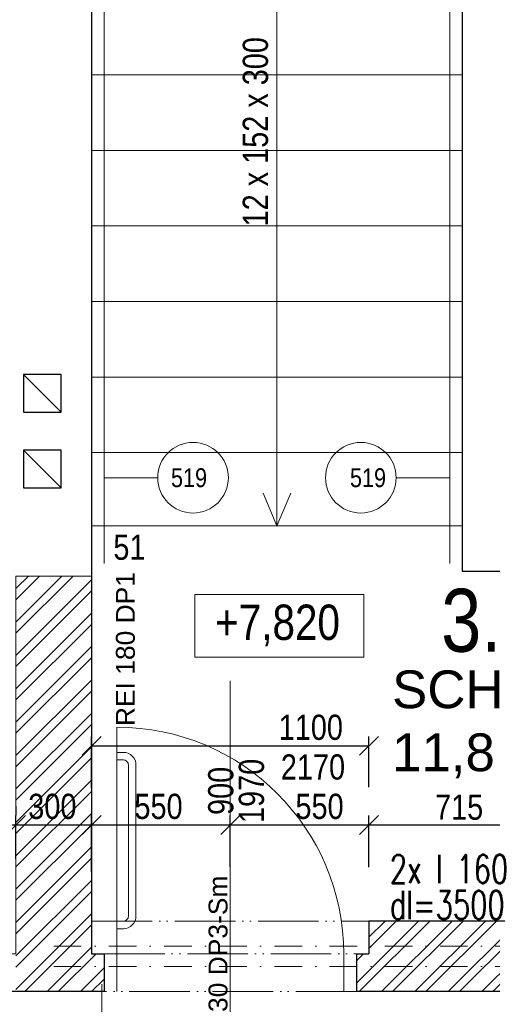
# Model space of a CAD drawing. Header units: millimetres. Extents: x -300958 to -108039, y 30118 to 292543.
# Tile 137 of 256: x -224548 to -222674, y 147670 to 151579. Entities that reach past the tile are written whole.
import ezdxf
from ezdxf.enums import TextEntityAlignment as Align

# ---------------------------------------------------------------- set-up
doc = ezdxf.new("R2010")
doc.units = ezdxf.units.MM
doc.header["$MEASUREMENT"] = 0
for name, pattern in [('ACAD_ISO05W100', [33, 24, -3, 0, -3, 0, -3]), ('ACAD_ISO10W100', [18, 12, -3, 0, -3]), ('DGN Style 4', [1094.119168, 546.717885, -273.358943, 0.683397, -273.358943])]:
    doc.linetypes.add(name, pattern=pattern)
doc.layers.get('0').update_dxf_attribs({"lineweight": 13})
doc.layers.get('Defpoints').update_dxf_attribs({"color": 3, "lineweight": 13})
for name, color, linetype, lineweight in [('dims', 7, 'Continuous', 9), ('dvere', 7, 'Continuous', 9), ('Materiály', 1, 'Continuous', 13), ('navrh', 1, 'Continuous', 9), ('OCEL', 7, 'Continuous', 13), ('popis', 7, 'Continuous', 9), ('PSV', 7, 'Continuous', 13), ('schody', 7, 'Continuous', 13), ('STAVEBNÍ ÚPRAVY', 7, 'Continuous', 13), ('tenka', 7, 'Continuous', 13), ('texts', 3, 'Continuous', 30), ('výškové kóty', 7, 'Continuous', 13), ('walls', 7, 'Continuous', 13), ('zarizovaky', 5, 'Continuous', 9), ('ŠRAFA', 7, 'Continuous', 13)]:
    doc.layers.add(name, color=color, linetype=linetype, lineweight=lineweight)
doc.styles.add('GENERATED_STYLE_8', font='arial.ttf')
doc.styles.get("Standard").update_dxf_attribs({"font": 'txt.shx'})
doc.styles.add('STYLE-0', font='ARIALN.TTF')
doc.styles.add('Style-Arial', font='arial.ttf')
doc.dimstyles.new('arch', dxfattribs={"dimscale": 50, "dimtxt": 2.5, "dimasz": 2.5, "dimexe": 1.25, "dimexo": 0.9, "dimtad": 1, "dimdec": 0, "dimtxsty": 'STYLE-0', "dimblk": 'ARCHTICK', "dimcen": 2.5, "dimadec": 0, "dimazin": 0, "dimtfac": 1, "dimtdec": 0, "dimtmove": 2, "dimatfit": 3, "dimldrblk": 'ARCHTICK', "dimfxl": 0, "dimarcsym": 0})

# ---------------------------------------------------------------- blocks, each defined once
blk = doc.blocks.new('_ArchTick')
at = {"color": 0, "linetype": 'ByBlock', "flags": 128}
blk.add_lwpolyline([(-0.5, -0.5), (0.5, 0.5)], dxfattribs=at)
blk = doc.blocks.new('*D129')
at = {"layer": 'Defpoints', "color": 0, "linetype": 'Continuous'}
for p in [(-225782.6, 148649), (-224562.6, 148382), (-224562.6, 148382)]:
    blk.add_point(p, dxfattribs=at)
at = {"layer": 'dims', "color": 0, "linetype": 'Continuous', "lineweight": -2}
for p, q in [((-225782.6, 148574), (-225782.6, 148344.5)), ((-224562.6, 148457), (-224562.6, 148419.5)), ((-225782.6, 148382), (-224562.6, 148382))]:
    blk.add_line(p, q, dxfattribs=at)
at = {"layer": 'dims', "color": 0, "linetype": 'Continuous', "lineweight": -2, "xscale": 75, "yscale": 75, "zscale": 75, "rotation": 180}
blk.add_blockref('_ArchTick', (-225782.6, 148382), dxfattribs=at)
at = {"layer": 'dims', "color": 0, "linetype": 'Continuous', "lineweight": -2, "xscale": 75, "yscale": 75, "zscale": 75}
blk.add_blockref('_ArchTick', (-224562.6, 148382), dxfattribs=at)
at = {"layer": 'dims', "color": 0, "linetype": 'Continuous', "insert": (-224775.6, 148487.3), "char_height": 100, "attachment_point": 5, "style": 'STYLE-0'}
blk.add_mtext('1220', dxfattribs=at)
blk = doc.blocks.new('*D130')
at = {"layer": 'Defpoints', "color": 0, "linetype": 'Continuous'}
for p in [(-224262.6, 148382), (-224262.6, 148382), (-224562.6, 148172.2)]:
    blk.add_point(p, dxfattribs=at)
at = {"layer": 'dims', "color": 0, "linetype": 'Continuous', "lineweight": -2}
for p, q in [((-224262.6, 148457), (-224262.6, 148419.5)), ((-224562.6, 148247.2), (-224562.6, 148419.5)), ((-224562.6, 148382), (-224262.6, 148382))]:
    blk.add_line(p, q, dxfattribs=at)
at = {"layer": 'dims', "color": 0, "linetype": 'Continuous', "lineweight": -2, "xscale": 75, "yscale": 75, "zscale": 75, "rotation": 180}
blk.add_blockref('_ArchTick', (-224562.6, 148382), dxfattribs=at)
at = {"layer": 'dims', "color": 0, "linetype": 'Continuous', "lineweight": -2, "xscale": 75, "yscale": 75, "zscale": 75}
blk.add_blockref('_ArchTick', (-224262.6, 148382), dxfattribs=at)
at = {"layer": 'dims', "color": 0, "linetype": 'Continuous', "insert": (-224418.2, 148454.9), "char_height": 100, "attachment_point": 5, "style": 'STYLE-0'}
blk.add_mtext('300', dxfattribs=at)
blk = doc.blocks.new('*D131')
at = {"layer": 'Defpoints', "color": 0, "linetype": 'Continuous'}
for p in [(-223712.6, 148382), (-223712.6, 148382), (-224262.6, 148120.8)]:
    blk.add_point(p, dxfattribs=at)
at = {"layer": 'dims', "color": 0, "linetype": 'Continuous', "lineweight": -2}
for p, q in [((-224262.6, 148195.8), (-224262.6, 148419.5)), ((-224262.6, 148382), (-223712.6, 148382)), ((-223712.6, 148307), (-223712.6, 148344.5))]:
    blk.add_line(p, q, dxfattribs=at)
at = {"layer": 'dims', "color": 0, "linetype": 'Continuous', "lineweight": -2, "xscale": 75, "yscale": 75, "zscale": 75, "rotation": 180}
blk.add_blockref('_ArchTick', (-224262.6, 148382), dxfattribs=at)
at = {"layer": 'dims', "color": 0, "linetype": 'Continuous', "lineweight": -2, "xscale": 75, "yscale": 75, "zscale": 75}
blk.add_blockref('_ArchTick', (-223712.6, 148382), dxfattribs=at)
at = {"layer": 'dims', "color": 0, "linetype": 'Continuous', "insert": (-223997.1, 148454.9), "char_height": 100, "attachment_point": 5, "style": 'STYLE-0'}
blk.add_mtext('550', dxfattribs=at)
blk = doc.blocks.new('*D132')
at = {"layer": 'Defpoints', "color": 0, "linetype": 'Continuous'}
for p in [(-223162.6, 148696), (-224262.6, 148453.3), (-223162.6, 148456.4)]:
    blk.add_point(p, dxfattribs=at)
at = {"layer": 'dims', "color": 0, "linetype": 'Continuous', "lineweight": -2}
for p, q in [((-224262.6, 148528.3), (-224262.6, 148733.5)), ((-223162.6, 148531.4), (-223162.6, 148733.5)), ((-224262.6, 148696), (-223162.6, 148696))]:
    blk.add_line(p, q, dxfattribs=at)
at = {"layer": 'dims', "color": 0, "linetype": 'Continuous', "lineweight": -2, "xscale": 75, "yscale": 75, "zscale": 75, "rotation": 180}
blk.add_blockref('_ArchTick', (-224262.6, 148696), dxfattribs=at)
at = {"layer": 'dims', "color": 0, "linetype": 'Continuous', "lineweight": -2, "xscale": 75, "yscale": 75, "zscale": 75}
blk.add_blockref('_ArchTick', (-223162.6, 148696), dxfattribs=at)
at = {"layer": 'dims', "color": 0, "linetype": 'Continuous', "insert": (-223393.2, 148768.9), "char_height": 100, "attachment_point": 5, "style": 'STYLE-0'}
blk.add_mtext('1100', dxfattribs=at)
blk = doc.blocks.new('*D133')
at = {"layer": 'Defpoints', "color": 0, "linetype": 'Continuous'}
for p in [(-223162.6, 148385.5), (-223162.6, 148382), (-223712.6, 148140.8)]:
    blk.add_point(p, dxfattribs=at)
at = {"layer": 'dims', "color": 0, "linetype": 'Continuous', "lineweight": -2}
for p, q in [((-223712.6, 148215.8), (-223712.6, 148419.5)), ((-223712.6, 148382), (-223162.6, 148382)), ((-223162.6, 148310.5), (-223162.6, 148344.5))]:
    blk.add_line(p, q, dxfattribs=at)
at = {"layer": 'dims', "color": 0, "linetype": 'Continuous', "lineweight": -2, "xscale": 75, "yscale": 75, "zscale": 75, "rotation": 180}
blk.add_blockref('_ArchTick', (-223712.6, 148382), dxfattribs=at)
at = {"layer": 'dims', "color": 0, "linetype": 'Continuous', "lineweight": -2, "xscale": 75, "yscale": 75, "zscale": 75}
blk.add_blockref('_ArchTick', (-223162.6, 148382), dxfattribs=at)
at = {"layer": 'dims', "color": 0, "linetype": 'Continuous', "insert": (-223358.6, 148454.9), "char_height": 100, "attachment_point": 5, "style": 'STYLE-0'}
blk.add_mtext('550', dxfattribs=at)
blk = doc.blocks.new('*D152')
at = {"layer": 'Defpoints', "color": 0, "linetype": 'Continuous'}
for p in [(-222447.6, 148382), (-223162.6, 148139.3), (-222447.6, 148000)]:
    blk.add_point(p, dxfattribs=at)
at = {"layer": 'dims', "color": 0, "linetype": 'Continuous', "lineweight": -2}
for p, q in [((-223162.6, 148214.3), (-223162.6, 148419.5)), ((-222447.6, 148075), (-222447.6, 148419.5)), ((-223162.6, 148382), (-222447.6, 148382))]:
    blk.add_line(p, q, dxfattribs=at)
at = {"layer": 'dims', "color": 0, "linetype": 'Continuous', "lineweight": -2, "xscale": 75, "yscale": 75, "zscale": 75, "rotation": 180}
blk.add_blockref('_ArchTick', (-223162.6, 148382), dxfattribs=at)
at = {"layer": 'dims', "color": 0, "linetype": 'Continuous', "lineweight": -2, "xscale": 75, "yscale": 75, "zscale": 75}
blk.add_blockref('_ArchTick', (-222447.6, 148382), dxfattribs=at)
at = {"layer": 'dims', "color": 0, "linetype": 'Continuous', "insert": (-222805.1, 148451.8), "char_height": 100, "attachment_point": 5, "style": 'STYLE-0'}
blk.add_mtext('715', dxfattribs=at)
blk = doc.blocks.new('*D1690')
at = {"layer": 'Defpoints', "color": 0, "linetype": 'Continuous'}
for p in [(-225872.6, 147720), (-221192.6, 147720), (-221192.6, 147431.2)]:
    blk.add_point(p, dxfattribs=at)
at = {"layer": 'dims', "color": 0, "linetype": 'Continuous', "lineweight": -2}
for p, q in [((-225872.6, 147645), (-225872.6, 147393.7)), ((-221192.6, 147645), (-221192.6, 147393.7)), ((-225872.6, 147431.2), (-221192.6, 147431.2))]:
    blk.add_line(p, q, dxfattribs=at)
at = {"layer": 'dims', "color": 0, "linetype": 'Continuous', "lineweight": -2, "xscale": 75, "yscale": 75, "zscale": 75, "rotation": 180}
blk.add_blockref('_ArchTick', (-225872.6, 147431.2), dxfattribs=at)
at = {"layer": 'dims', "color": 0, "linetype": 'Continuous', "lineweight": -2, "xscale": 75, "yscale": 75, "zscale": 75}
blk.add_blockref('_ArchTick', (-221192.6, 147431.2), dxfattribs=at)
at = {"layer": 'dims', "color": 0, "linetype": 'Continuous', "insert": (-223397.7, 147501), "char_height": 100, "attachment_point": 5, "style": 'STYLE-0'}
blk.add_mtext('4680', dxfattribs=at)

msp = doc.modelspace()

# ---------------------------------------------------------------- hatches: boundary and pattern name
at = {"layer": 'Materiály', "linetype": 'Continuous', "lineweight": 0}
h = msp.add_hatch(dxfattribs=at)
h.set_pattern_fill('ANSI32', color=256, scale=250, style=0)
h.paths.add_polyline_path([(-224562.6, 147870), (-224562.6, 147720), (-224212.6, 147720), (-224212.6, 147870), (-224262.6, 147870), (-224262.6, 149370), (-224562.6, 149370)])
h = msp.add_hatch(dxfattribs=at)
h.set_pattern_fill('ANSI32', color=256, scale=250, style=0)
h.paths.add_polyline_path([(-223162.6, 148000), (-223162.6, 147870), (-223212.6, 147870), (-223212.6, 147720), (-221192.6, 147720), (-221192.6, 147820), (-221002.6, 147820), (-221002.6, 148000), (-221717.6, 148000), (-221717.6, 147785), (-222447.6, 147785), (-222447.6, 148000)])

# ---------------------------------------------------------------- linework, layer by layer
at = {"layer": 'dvere', "linetype": 'Continuous'}
for p, q in [((-223712.6, 147470), (-223712.6, 148953.9)), ((-224162.6, 147870), (-224162.6, 148770)), ((-224162.6, 147870), (-224162.6, 147720)), ((-223262.6, 147870), (-223262.6, 147720))]:
    msp.add_line(p, q, dxfattribs=at)
at = {"layer": 'dvere', "linetype": 'ACAD_ISO05W100', "ltscale": 10}
for p, q in [((-224262.6, 148000), (-223162.6, 148000)), ((-224212.6, 147870), (-223212.6, 147870)), ((-223212.6, 147720), (-224212.6, 147720))]:
    msp.add_line(p, q, dxfattribs=at)
at = {"layer": 'dvere', "linetype": 'Continuous'}
msp.add_arc((-224162.6, 147870), 900, 0, 90, dxfattribs=at)
at = {"layer": 'Materiály', "linetype": 'Continuous', "lineweight": 0}
msp.add_line((-224562.6, 149370), (-224262.6, 149370), dxfattribs=at)
at = {"layer": 'navrh', "linetype": 'Continuous', "lineweight": 30}
for p, q in [((-224262.6, 149370), (-224262.6, 147870)), ((-223162.6, 148000), (-223162.6, 147870)), ((-221002.6, 148000), (-223162.6, 148000)), ((-224262.6, 147870), (-224212.6, 147870)), ((-224212.6, 147870), (-224212.6, 147720)), ((-223212.6, 147870), (-223212.6, 147720)), ((-223212.6, 147870), (-223162.6, 147870)), ((-224212.6, 147720), (-224672.6, 147720)), ((-221002.6, 147720), (-223212.6, 147720))]:
    msp.add_line(p, q, dxfattribs=at)
at = {"layer": 'OCEL', "linetype": 'DGN Style 4', "ltscale": 0.2}
for p, q in [((-224412.6, 147900), (-220852.6, 147900)), ((-224412.6, 147820), (-220852.6, 147820))]:
    msp.add_line(p, q, dxfattribs=at)
at = {"layer": 'PSV', "linetype": 'Continuous', "lineweight": 0}
for p, q in [((-224000.4, 149760.4), (-224212.6, 149760.4)), ((-223054.8, 149760.4), (-222842.6, 149760.4))]:
    msp.add_line(p, q, dxfattribs=at)
for centre in [(-223860.3, 149760.4), (-223194.9, 149760.4)]:
    msp.add_circle(centre, 140.1, dxfattribs=at)
at = {"layer": 'schody', "linetype": 'Continuous', "lineweight": 0}
for p, q in [((-224212.6, 153020), (-224212.6, 149420)), ((-222842.6, 153020), (-222842.6, 149420)), ((-223527.6, 149570), (-223527.6, 152860)), ((-222792.6, 151360), (-224262.6, 151360)), ((-222792.6, 151060), (-224262.6, 151060)), ((-222792.6, 150760), (-224262.6, 150760)), ((-222792.6, 150460), (-224262.6, 150460)), ((-222792.6, 150160), (-224262.6, 150160)), ((-222792.6, 149860), (-224262.6, 149860)), ((-223527.6, 149570), (-223582.7, 149698.9)), ((-223527.6, 149570), (-223472.5, 149698.9)), ((-222792.6, 149570), (-224262.6, 149570))]:
    msp.add_line(p, q, dxfattribs=at)
at = {"layer": 'STAVEBNÍ ÚPRAVY', "linetype": 'Continuous', "lineweight": 0, "flags": 128}
msp.add_lwpolyline([(-223162.6, 148000), (-223162.6, 147870), (-223212.6, 147870), (-223212.6, 147720), (-221192.6, 147720), (-221192.6, 147820), (-221002.6, 147820), (-221002.6, 148000), (-221717.6, 148000), (-221717.6, 147785), (-222447.6, 147785), (-222447.6, 148000)], close=True, dxfattribs=at)
at = {"layer": 'tenka', "linetype": 'ACAD_ISO10W100', "ltscale": 10}
msp.add_line((-224222.6, 147750), (-224222.6, 145770), dxfattribs=at)
at = {"layer": 'výškové kóty', "linetype": 'Continuous', "lineweight": 0, "flags": 128}
msp.add_lwpolyline([(-223853.2, 149297.4), (-223182.5, 149297.4), (-223182.5, 149047.8), (-223853.2, 149047.8)], close=True, dxfattribs=at)
at = {"layer": 'walls', "linetype": 'Continuous', "lineweight": 30}
for p, q in [((-224262.6, 154310), (-224262.6, 149370)), ((-222792.6, 152860), (-222792.6, 149390)), ((-224532.6, 150170), (-224382.6, 150020)), ((-224532.6, 149870), (-224382.6, 149720)), ((-222792.6, 149390), (-222462.6, 149390))]:
    msp.add_line(p, q, dxfattribs=at)
at = {"layer": 'walls', "linetype": 'Continuous', "lineweight": 30, "flags": 128}
for points in [[(-224382.6, 150020), (-224382.6, 150170), (-224532.6, 150170), (-224532.6, 150020)], [(-224382.6, 149720), (-224382.6, 149870), (-224532.6, 149870), (-224532.6, 149720)]]:
    msp.add_lwpolyline(points, close=True, dxfattribs=at)
at = {"layer": 'zarizovaky', "linetype": 'Continuous', "lineweight": 0, "flags": 128}
for points in [[(-224161.6, 148670), (-224136.6, 148670, -0.414214), (-224086.6, 148620), (-224086.6, 148020, -0.414214), (-224136.6, 147970), (-224162.6, 147970), (-224162.6, 147970)], [(-224161.6, 148640), (-224136.6, 148640, -0.414214), (-224116.6, 148620), (-224116.6, 148020, -0.414214), (-224136.6, 148000), (-224162.6, 148000)]]:
    msp.add_lwpolyline(points, format="xyb", dxfattribs=at)
at = {"layer": 'ŠRAFA', "linetype": 'Continuous', "lineweight": 0, "flags": 128}
msp.add_lwpolyline([(-224672.6, 147870), (-224672.6, 147720), (-224212.6, 147720), (-224212.6, 147870), (-224262.6, 147870), (-224262.6, 149370), (-224562.6, 149370), (-224562.6, 147870)], close=True, dxfattribs=at)

# ---------------------------------------------------------------- texts
at = {"layer": 'dims', "linetype": 'Continuous', "style": 'STYLE-0'}
msp.add_text('2170', height=100, dxfattribs=at).set_placement((-223384.7, 148612), align=Align.MIDDLE_CENTER)
at = {"layer": 'dvere', "linetype": 'Continuous', "insert": (-223689, 148517), "char_height": 100, "attachment_point": 5, "rotation": 90, "line_spacing_factor": 0.72871, "style": 'STYLE-0'}
msp.add_mtext('900\\P1970', dxfattribs=at)
at = {"layer": 'OCEL', "linetype": 'Continuous', "lineweight": 0, "insert": (-223080.1, 148135.6), "char_height": 112, "attachment_point": 4, "rotation": 0.0012, "line_spacing_factor": 0.765173, "style": 'Style-Arial'}
msp.add_mtext('\\Fromans.shx;\\H1.000000x;\\W0.714290;2x I 160 \\Pdl=3500', dxfattribs=at)
at = {"layer": 'popis', "linetype": 'Continuous', "lineweight": 0, "insert": (-223071.1, 148995.3), "char_height": 150, "width": 1303.837, "attachment_point": 1, "style": 'GENERATED_STYLE_8'}
msp.add_mtext('SCHODIŠTĚ\\P11,8 m²', dxfattribs=at)
at = {"layer": 'PSV', "linetype": 'Continuous', "lineweight": 0, "style": 'STYLE-0'}
for p in [(-223876.2, 149760.4), (-223166.5, 149760.4)]:
    msp.add_text('519', height=75, dxfattribs=at).set_placement(p, align=Align.MIDDLE_CENTER)
at = {"layer": 'PSV', "linetype": 'Continuous', "lineweight": 0, "char_height": 75, "attachment_point": 5, "rotation": 90, "line_spacing_factor": 0.72871, "style": 'STYLE-0'}
for s, insert in [('\\fArial|b0|i0|c238|p39;REI 180 DP1', (-224128.1, 149080.1)), ('\\fArial|b0|i0|c238|p39;EI 30 DP3-Sm ', (-223760.6, 147845.9))]:
    msp.add_mtext(s, dxfattribs=dict(at, insert=insert))
at = {"layer": 'schody', "linetype": 'Continuous', "style": 'STYLE-0'}
msp.add_text('12 x 152 x 300', height=100, rotation=90, dxfattribs=at).set_placement((-223613.1, 151133.9), align=Align.MIDDLE_CENTER)
msp.add_text('51', height=100, dxfattribs=at).set_placement((-224112.6, 149484.6), align=Align.MIDDLE_CENTER)
at = {"layer": 'texts', "linetype": 'Continuous', "lineweight": 0, "insert": (-222597.6, 149192.6), "char_height": 250, "width": 788.673, "attachment_point": 5}
msp.add_mtext('\\fArial Narrow|b0|i0|c238|p39;3.01', dxfattribs=at)
at = {"layer": 'výškové kóty', "linetype": 'Continuous', "lineweight": 0, "insert": (-223772.7, 149256.5), "char_height": 140, "width": 1046.843, "attachment_point": 1, "style": 'STYLE-0'}
msp.add_mtext('+7,820', dxfattribs=at)

# ---------------------------------------------------------------- dimensions: what is measured, and where the dimension line sits
at = {"layer": 'dims', "linetype": 'Continuous'}
for base, p1, p2, picture, middle in [((-223162.6, 148696), (-224262.6, 148453.3), (-223162.6, 148456.4), '*D132', (-223393.2, 148768.9)), ((-224562.6, 148382), (-225782.6, 148649), (-224562.6, 148382), '*D129', (-224775.6, 148487.3)), ((-224262.6, 148382), (-224562.6, 148172.2), (-224262.6, 148382), '*D130', (-224418.2, 148454.9)), ((-223712.6, 148382), (-224262.6, 148120.8), (-223712.6, 148382), '*D131', (-223997.1, 148454.9)), ((-223162.6, 148382), (-223712.6, 148140.8), (-223162.6, 148385.5), '*D133', (-223358.6, 148454.9)), ((-221192.6, 147431.2), (-225872.6, 147720), (-221192.6, 147720), '*D1690', (-223397.7, 147501))]:
    dim = msp.add_linear_dim(base=base, p1=p1, p2=p2, dimstyle='arch', override={"dimtxt": 2, "dimasz": 1.5, "dimexe": 0.75, "dimexo": 1.5, "dimgap": 0.375, "dimcen": 0.05}, dxfattribs=at)
    dim.commit()
    dim.dimension.update_dxf_attribs({"geometry": picture, "text_midpoint": middle, "dimtype": 160})
dim = msp.add_linear_dim(base=(-222447.6, 148382), p1=(-223162.6, 148139.3), p2=(-222447.6, 148000), dimstyle='arch', override={"dimtxt": 2, "dimasz": 1.5, "dimexe": 0.75, "dimexo": 1.5, "dimgap": 0.375, "dimcen": 0.05}, dxfattribs=at)
dim.commit()
dim.dimension.update_dxf_attribs({"geometry": '*D152', "text_midpoint": (-222805.1, 148451.8)})

doc.saveas('drawing.dxf')
